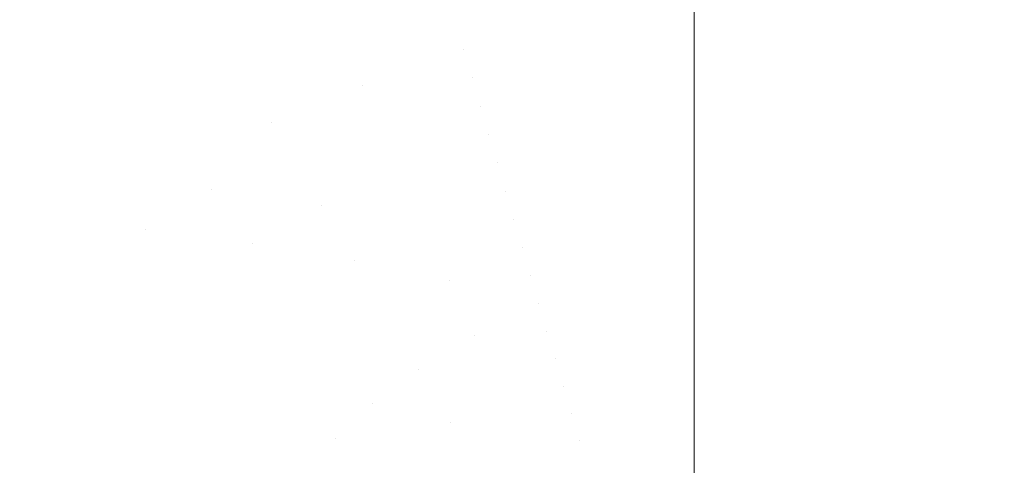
# Model space of a CAD drawing. Header units: centimetres. Extents: x -62 to 63, y 4 to 6.
# Tile 120 of 256: x -61.8994 to -61.8294, y 5.9262 to 5.9579. Entities that reach past the tile are written whole.
import ezdxf

# ---------------------------------------------------------------- set-up
doc = ezdxf.new("R2010")
doc.units = ezdxf.units.CM
doc.header["$LTSCALE"] = 2.54
doc.layers.add('Lucido design-1', color=7, linetype='Continuous')

# ---------------------------------------------------------------- blocks, each defined once
blk = doc.blocks.new('Gruppo-4-1')
at = {"color": 7, "linetype": 'Continuous', "lineweight": 9}
for points, invisible_edges in [([(-61.894481, 5.957352, -2276.24217), (-61.886173, 5.958366, -2276.24217), (-61.887327, 5.960298, -2276.243704), (-61.89591, 5.95925, -2276.243704)], 15), ([(-61.89591, 5.95925, -2277.000635), (-61.887327, 5.960298, -2277.000635), (-61.886173, 5.958366, -2277.00217), (-61.894481, 5.957352, -2277.00217)], 15), ([(-61.851453, 5.95757, -2276.240255), (-61.851453, 5.960201, -2276.242184), (-61.869016, 5.959745, -2276.24217), (-61.868429, 5.957755, -2276.240704)], 14), ([(-61.851453, 5.960201, -2276.242184), (-61.851453, 5.95757, -2276.240255), (62.978378, 5.95757, -2276.240255), (62.978378, 5.960201, -2276.242184)], 10), ([(-61.876793, 5.957196, -2276.240704), (-61.868429, 5.957755, -2276.240704), (-61.869016, 5.959745, -2276.24217), (-61.87767, 5.959167, -2276.24217)], 15), ([(-61.87767, 5.959167, -2277.00217), (-61.869016, 5.959745, -2277.00217), (-61.868429, 5.957755, -2277.003636), (-61.876793, 5.957196, -2277.003636)], 15), ([(-61.851453, 5.959675, -2277.00257), (-61.868429, 5.957755, -2277.003636), (-61.869016, 5.959745, -2277.00217)], 11), ([(-61.867839, 5.955755, -2277.005034), (-61.868429, 5.957755, -2277.003636), (-61.851453, 5.959675, -2277.00257)], 11), ([(-61.851453, 5.959675, -2277.00257), (-61.851453, 5.956209, -2277.005021), (-61.867839, 5.955755, -2277.005034)], 10), ([(-61.851453, 5.959675, -2277.00257), (-20.241509, 5.959675, -2277.00257), (-20.241509, 5.956209, -2277.005021), (-61.851453, 5.956209, -2277.005021)], 5), ([(-61.89591, 5.95925, -2276.243704), (-61.904248, 5.957994, -2276.243704), (-61.902551, 5.956137, -2276.24217), (-61.894481, 5.957352, -2276.24217)], 15), ([(-61.894481, 5.957352, -2277.00217), (-61.902551, 5.956137, -2277.00217), (-61.904248, 5.957994, -2277.000635), (-61.89591, 5.95925, -2277.000635)], 15), ([(-61.87767, 5.959167, -2276.24217), (-61.886173, 5.958366, -2276.24217), (-61.885012, 5.956422, -2276.240704), (-61.876793, 5.957196, -2276.240704)], 15), ([(-61.876793, 5.957196, -2277.003636), (-61.885012, 5.956422, -2277.003636), (-61.886173, 5.958366, -2277.00217), (-61.87767, 5.959167, -2277.00217)], 15), ([(-61.893042, 5.955442, -2276.240704), (-61.885012, 5.956422, -2276.240704), (-61.886173, 5.958366, -2276.24217), (-61.894481, 5.957352, -2276.24217)], 15), ([(-61.894481, 5.957352, -2277.00217), (-61.886173, 5.958366, -2277.00217), (-61.885012, 5.956422, -2277.003636), (-61.893042, 5.955442, -2277.003636)], 15), ([(-61.894481, 5.957352, -2276.24217), (-61.902551, 5.956137, -2276.24217), (-61.900842, 5.954267, -2276.240704), (-61.893042, 5.955442, -2276.240704)], 15), ([(-61.893042, 5.955442, -2277.003636), (-61.900842, 5.954267, -2277.003636), (-61.902551, 5.956137, -2277.00217), (-61.894481, 5.957352, -2277.00217)], 15), ([(-61.875912, 5.955215, -2276.239306), (-61.867839, 5.955755, -2276.239306), (-61.868429, 5.957755, -2276.240704), (-61.876793, 5.957196, -2276.240704)], 15), ([(-61.876793, 5.957196, -2277.003636), (-61.868429, 5.957755, -2277.003636), (-61.867839, 5.955755, -2277.005034), (-61.875912, 5.955215, -2277.005034)], 15), ([(-61.868429, 5.957755, -2276.240704), (-61.867839, 5.955755, -2276.239306), (-61.851453, 5.95757, -2276.240255)], 11), ([(-61.851453, 5.95757, -2276.240255), (-61.867839, 5.955755, -2276.239306), (-61.867247, 5.953748, -2276.237975)], 11), ([(-61.867247, 5.953748, -2276.237975), (-61.851453, 5.953942, -2276.237831), (-61.851453, 5.95757, -2276.240255)], 9), ([(62.978378, 5.95757, -2276.240255), (-61.851453, 5.95757, -2276.240255), (-61.851453, 5.953942, -2276.237831), (62.978378, 5.953942, -2276.237831)], 5), ([(-61.876793, 5.957196, -2276.240704), (-61.885012, 5.956422, -2276.240704), (-61.883846, 5.954468, -2276.239306), (-61.875912, 5.955215, -2276.239306)], 15), ([(-61.875912, 5.955215, -2277.005034), (-61.883846, 5.954468, -2277.005034), (-61.885012, 5.956422, -2277.003636), (-61.876793, 5.957196, -2277.003636)], 15), ([(-61.891597, 5.953522, -2276.239306), (-61.883846, 5.954468, -2276.239306), (-61.885012, 5.956422, -2276.240704), (-61.893042, 5.955442, -2276.240704)], 15), ([(-61.893042, 5.955442, -2277.003636), (-61.885012, 5.956422, -2277.003636), (-61.883846, 5.954468, -2277.005034), (-61.891597, 5.953522, -2277.005034)], 15), ([(-61.851453, 5.956209, -2277.005021), (-61.851453, 5.95619, -2277.005033), (-61.867839, 5.955755, -2277.005034)], 10), ([(-61.867247, 5.953748, -2277.006365), (-61.867839, 5.955755, -2277.005034), (-61.851453, 5.95619, -2277.005033)], 11), ([(-61.851453, 5.95619, -2277.005033), (-61.851453, 5.952643, -2277.007323), (-61.867247, 5.953748, -2277.006365)], 10), ([(-20.241509, 5.956209, -2277.005021), (-20.241509, 5.952643, -2277.007323), (-61.851453, 5.952643, -2277.007323), (-61.851453, 5.95619, -2277.005033)], 10), ([(-61.851453, 5.95619, -2277.005033), (-61.851453, 5.956209, -2277.005021), (-20.241509, 5.956209, -2277.005021)], 10), ([(-61.893042, 5.955442, -2276.240704), (-61.900842, 5.954267, -2276.240704), (-61.899126, 5.952388, -2276.239306), (-61.891597, 5.953522, -2276.239306)], 15), ([(-61.891597, 5.953522, -2277.005034), (-61.899126, 5.952388, -2277.005034), (-61.900842, 5.954267, -2277.003636), (-61.893042, 5.955442, -2277.003636)], 15), ([(-61.875912, 5.955215, -2276.239306), (-61.883846, 5.954468, -2276.239306), (-61.882676, 5.952508, -2276.237975), (-61.875029, 5.953228, -2276.237975)], 15), ([(-61.875029, 5.953228, -2277.006365), (-61.882676, 5.952508, -2277.006365), (-61.883846, 5.954468, -2277.005034), (-61.875912, 5.955215, -2277.005034)], 15), ([(-61.875029, 5.953228, -2276.237975), (-61.867247, 5.953748, -2276.237975), (-61.867839, 5.955755, -2276.239306), (-61.875912, 5.955215, -2276.239306)], 15), ([(-61.875912, 5.955215, -2277.005034), (-61.867839, 5.955755, -2277.005034), (-61.867247, 5.953748, -2277.006365), (-61.875029, 5.953228, -2277.006365)], 15), ([(-61.890146, 5.951596, -2276.237975), (-61.882676, 5.952508, -2276.237975), (-61.883846, 5.954468, -2276.239306), (-61.891597, 5.953522, -2276.239306)], 15), ([(-61.891597, 5.953522, -2277.005034), (-61.883846, 5.954468, -2277.005034), (-61.882676, 5.952508, -2277.006365), (-61.890146, 5.951596, -2277.006365)], 15), ([(-61.906398, 5.951078, -2276.239306), (-61.899126, 5.952388, -2276.239306), (-61.900842, 5.954267, -2276.240704), (-61.908376, 5.952909, -2276.240704)], 15), ([(-61.908376, 5.952909, -2277.003636), (-61.900842, 5.954267, -2277.003636), (-61.899126, 5.952388, -2277.005034), (-61.906398, 5.951078, -2277.005034)], 15), ([(-61.866653, 5.951737, -2276.23671), (-61.867247, 5.953748, -2276.237975), (-61.875029, 5.953228, -2276.237975)], 11), ([(-61.875029, 5.953228, -2277.006365), (-61.867247, 5.953748, -2277.006365), (-61.866653, 5.951737, -2277.00763)], 11), ([(-61.867247, 5.953748, -2276.237975), (-61.866653, 5.951737, -2276.23671), (-61.851453, 5.953942, -2276.237831)], 11), ([(-61.866653, 5.951737, -2277.00763), (-61.867247, 5.953748, -2277.006365), (-61.851453, 5.952643, -2277.007323)], 11), ([(-61.851453, 5.953942, -2276.237831), (-61.866653, 5.951737, -2276.23671), (-61.866059, 5.949723, -2276.235509)], 11), ([(-61.866059, 5.949723, -2276.235509), (-61.851453, 5.950212, -2276.235567), (-61.851453, 5.953942, -2276.237831)], 9), ([(62.978378, 5.953942, -2276.237831), (-61.851453, 5.953942, -2276.237831), (-61.851453, 5.950212, -2276.235567), (62.978378, 5.950212, -2276.235567)], 5), ([(-61.891597, 5.953522, -2276.239306), (-61.899126, 5.952388, -2276.239306), (-61.897403, 5.950503, -2276.237975), (-61.890146, 5.951596, -2276.237975)], 15), ([(-61.890146, 5.951596, -2277.006365), (-61.897403, 5.950503, -2277.006365), (-61.899126, 5.952388, -2277.005034), (-61.891597, 5.953522, -2277.005034)], 15), ([(-61.875029, 5.953228, -2276.237975), (-61.882676, 5.952508, -2276.237975), (-61.881503, 5.950543, -2276.23671)], 11), ([(-61.881503, 5.950543, -2277.00763), (-61.882676, 5.952508, -2277.006365), (-61.875029, 5.953228, -2277.006365)], 11), ([(-61.875029, 5.953228, -2276.237975), (-61.881503, 5.950543, -2276.23671), (-61.866653, 5.951737, -2276.23671)], 11), ([(-61.866653, 5.951737, -2277.00763), (-61.881503, 5.950543, -2277.00763), (-61.875029, 5.953228, -2277.006365)], 11), ([(-61.904412, 5.94924, -2276.237975), (-61.897403, 5.950503, -2276.237975), (-61.899126, 5.952388, -2276.239306), (-61.906398, 5.951078, -2276.239306)], 15), ([(-61.906398, 5.951078, -2277.005034), (-61.899126, 5.952388, -2277.005034), (-61.897403, 5.950503, -2277.006365), (-61.904412, 5.94924, -2277.006365)], 15), ([(-61.888693, 5.949666, -2276.23671), (-61.881503, 5.950543, -2276.23671), (-61.882676, 5.952508, -2276.237975), (-61.890146, 5.951596, -2276.237975)], 15), ([(-61.890146, 5.951596, -2277.006365), (-61.882676, 5.952508, -2277.006365), (-61.881503, 5.950543, -2277.00763), (-61.888693, 5.949666, -2277.00763)], 15), ([(-61.851453, 5.952643, -2277.007323), (-61.851453, 5.952135, -2277.007621), (-61.866653, 5.951737, -2277.00763)], 10), ([(-20.241509, 5.952643, -2277.007323), (-20.241509, 5.948981, -2277.009471), (-61.851453, 5.948981, -2277.009471), (-61.851453, 5.952135, -2277.007621)], 10), ([(-61.851453, 5.952135, -2277.007621), (-61.851453, 5.952643, -2277.007323), (-20.241509, 5.952643, -2277.007323)], 10), ([(-61.890146, 5.951596, -2276.237975), (-61.897403, 5.950503, -2276.237975), (-61.895677, 5.948614, -2276.23671), (-61.888693, 5.949666, -2276.23671)], 15), ([(-61.888693, 5.949666, -2277.00763), (-61.895677, 5.948614, -2277.00763), (-61.897403, 5.950503, -2277.006365), (-61.890146, 5.951596, -2277.006365)], 15), ([(-61.866059, 5.949723, -2276.235509), (-61.866653, 5.951737, -2276.23671), (-61.881503, 5.950543, -2276.23671), (-61.880328, 5.948576, -2276.235509)], 15), ([(-61.880328, 5.948576, -2277.008831), (-61.881503, 5.950543, -2277.00763), (-61.866653, 5.951737, -2277.00763), (-61.866059, 5.949723, -2277.008831)], 15), ([(-61.866059, 5.949723, -2277.008831), (-61.866653, 5.951737, -2277.00763), (-61.851453, 5.952135, -2277.007621), (-61.851453, 5.948981, -2277.009471)], 11), ([(-61.902422, 5.947398, -2276.23671), (-61.895677, 5.948614, -2276.23671), (-61.897403, 5.950503, -2276.237975), (-61.904412, 5.94924, -2276.237975)], 15), ([(-61.904412, 5.94924, -2277.006365), (-61.897403, 5.950503, -2277.006365), (-61.895677, 5.948614, -2277.00763), (-61.902422, 5.947398, -2277.00763)], 15), ([(-61.887237, 5.947733, -2276.235509), (-61.880328, 5.948576, -2276.235509), (-61.881503, 5.950543, -2276.23671), (-61.888693, 5.949666, -2276.23671)], 15), ([(-61.888693, 5.949666, -2277.00763), (-61.881503, 5.950543, -2277.00763), (-61.880328, 5.948576, -2277.008831), (-61.887237, 5.947733, -2277.008831)], 15), ([(-61.851453, 5.950212, -2276.235567), (-61.866059, 5.949723, -2276.235509), (-61.865465, 5.94771, -2276.234372)], 11), ([(-61.865465, 5.94771, -2276.234372), (-61.851453, 5.946387, -2276.233469), (-61.851453, 5.950212, -2276.235567)], 9), ([(62.978378, 5.950212, -2276.235567), (-61.851453, 5.950212, -2276.235567), (-61.851453, 5.946387, -2276.233469), (62.978378, 5.946387, -2276.233469)], 5), ([(-61.888693, 5.949666, -2276.23671), (-61.895677, 5.948614, -2276.23671), (-61.893949, 5.946722, -2276.235509), (-61.887237, 5.947733, -2276.235509)], 15), ([(-61.887237, 5.947733, -2277.008831), (-61.893949, 5.946722, -2277.008831), (-61.895677, 5.948614, -2277.00763), (-61.888693, 5.949666, -2277.00763)], 15), ([(-61.880328, 5.948576, -2276.235509), (-61.879154, 5.946609, -2276.234372), (-61.865465, 5.94771, -2276.234372), (-61.866059, 5.949723, -2276.235509)], 15), ([(-61.866059, 5.949723, -2277.008831), (-61.865465, 5.94771, -2277.009968), (-61.879154, 5.946609, -2277.009968), (-61.880328, 5.948576, -2277.008831)], 15), ([(-61.865465, 5.94771, -2277.009968), (-61.866059, 5.949723, -2277.008831), (-61.851453, 5.948981, -2277.009471)], 11), ([(-61.851453, 5.948981, -2277.009471), (-61.851453, 5.948074, -2277.009953), (-61.865465, 5.94771, -2277.009968)], 10), ([(-20.241509, 5.948981, -2277.009471), (-20.241509, 5.945232, -2277.011463), (-61.851453, 5.945232, -2277.011463), (-61.851453, 5.948074, -2277.009953)], 10), ([(-61.851453, 5.948074, -2277.009953), (-61.851453, 5.948981, -2277.009471), (-20.241509, 5.948981, -2277.009471)], 10), ([(-61.900431, 5.945554, -2276.235509), (-61.893949, 5.946722, -2276.235509), (-61.895677, 5.948614, -2276.23671), (-61.902422, 5.947398, -2276.23671)], 15), ([(-61.902422, 5.947398, -2277.00763), (-61.895677, 5.948614, -2277.00763), (-61.893949, 5.946722, -2277.008831), (-61.900431, 5.945554, -2277.008831)], 15), ([(-61.885782, 5.9458, -2276.234372), (-61.879154, 5.946609, -2276.234372), (-61.880328, 5.948576, -2276.235509), (-61.887237, 5.947733, -2276.235509)], 15), ([(-61.887237, 5.947733, -2277.008831), (-61.880328, 5.948576, -2277.008831), (-61.879154, 5.946609, -2277.009968), (-61.885782, 5.9458, -2277.009968)], 15), ([(-61.887237, 5.947733, -2276.235509), (-61.893949, 5.946722, -2276.235509), (-61.89222, 5.94483, -2276.234372), (-61.885782, 5.9458, -2276.234372)], 15), ([(-61.885782, 5.9458, -2277.009968), (-61.89222, 5.94483, -2277.009968), (-61.893949, 5.946722, -2277.008831), (-61.887237, 5.947733, -2277.008831)], 15), ([(-61.864872, 5.945698, -2276.233297), (-61.865465, 5.94771, -2276.234372), (-61.879154, 5.946609, -2276.234372), (-61.877981, 5.944644, -2276.233297)], 15), ([(-61.877981, 5.944644, -2277.011043), (-61.879154, 5.946609, -2277.009968), (-61.865465, 5.94771, -2277.009968), (-61.864872, 5.945698, -2277.011043)], 15), ([(-61.864872, 5.945698, -2277.011043), (-61.865465, 5.94771, -2277.009968), (-61.851453, 5.948074, -2277.009953), (-61.851453, 5.945232, -2277.011463)], 11), ([(-61.851453, 5.946387, -2276.233469), (-61.865465, 5.94771, -2276.234372), (-61.864872, 5.945698, -2276.233297)], 11), ([(-61.898439, 5.94371, -2276.234372), (-61.89222, 5.94483, -2276.234372), (-61.893949, 5.946722, -2276.235509), (-61.900431, 5.945554, -2276.235509)], 15), ([(-61.900431, 5.945554, -2277.008831), (-61.893949, 5.946722, -2277.008831), (-61.89222, 5.94483, -2277.009968), (-61.898439, 5.94371, -2277.009968)], 15), ([(-61.877981, 5.944644, -2276.233297), (-61.879154, 5.946609, -2276.234372), (-61.885782, 5.9458, -2276.234372)], 11), ([(-61.885782, 5.9458, -2277.009968), (-61.879154, 5.946609, -2277.009968), (-61.877981, 5.944644, -2277.011043)], 11), ([(-61.851453, 5.946387, -2276.233469), (-61.864872, 5.945698, -2276.233297), (-61.86428, 5.943691, -2276.232282)], 11), ([(-61.86428, 5.943691, -2276.232282), (-61.851453, 5.942474, -2276.231539), (-61.851453, 5.946387, -2276.233469)], 9), ([(62.978378, 5.946387, -2276.233469), (-61.851453, 5.946387, -2276.233469), (-61.851453, 5.942474, -2276.231539), (62.978378, 5.942474, -2276.231539)], 5), ([(-61.900431, 5.945554, -2276.235509), (-61.906656, 5.944241, -2276.235509), (-61.904411, 5.94245, -2276.234372), (-61.898439, 5.94371, -2276.234372)], 15), ([(-61.898439, 5.94371, -2277.009968), (-61.904411, 5.94245, -2277.009968), (-61.906656, 5.944241, -2277.008831), (-61.900431, 5.945554, -2277.008831)], 15), ([(-61.885782, 5.9458, -2276.234372), (-61.89222, 5.94483, -2276.234372), (-61.890494, 5.942941, -2276.233297)], 11), ([(-61.890494, 5.942941, -2277.011043), (-61.89222, 5.94483, -2277.009968), (-61.885782, 5.9458, -2277.009968)], 11), ([(-61.885782, 5.9458, -2276.234372), (-61.890494, 5.942941, -2276.233297), (-61.877981, 5.944644, -2276.233297)], 11), ([(-61.877981, 5.944644, -2277.011043), (-61.890494, 5.942941, -2277.011043), (-61.885782, 5.9458, -2277.009968)], 11), ([(-61.877981, 5.944644, -2276.233297), (-61.87681, 5.942684, -2276.232282), (-61.86428, 5.943691, -2276.232282), (-61.864872, 5.945698, -2276.233297)], 15), ([(-61.864872, 5.945698, -2277.011043), (-61.86428, 5.943691, -2277.012058), (-61.87681, 5.942684, -2277.012058), (-61.877981, 5.944644, -2277.011043)], 15), ([(-61.86428, 5.943691, -2277.012058), (-61.864872, 5.945698, -2277.011043), (-61.851453, 5.945232, -2277.011463)], 11), ([(-61.896449, 5.941868, -2276.233297), (-61.890494, 5.942941, -2276.233297), (-61.89222, 5.94483, -2276.234372), (-61.898439, 5.94371, -2276.234372)], 15), ([(-61.898439, 5.94371, -2277.009968), (-61.89222, 5.94483, -2277.009968), (-61.890494, 5.942941, -2277.011043), (-61.896449, 5.941868, -2277.011043)], 15), ([(-61.882878, 5.941944, -2276.232282), (-61.877981, 5.944644, -2276.233297), (-61.890494, 5.942941, -2276.233297)], 11), ([(-61.890494, 5.942941, -2277.011043), (-61.877981, 5.944644, -2277.011043), (-61.882878, 5.941944, -2277.012058)], 11), ([(-61.882878, 5.941944, -2276.232282), (-61.87681, 5.942684, -2276.232282), (-61.877981, 5.944644, -2276.233297)], 11), ([(-61.877981, 5.944644, -2277.011043), (-61.87681, 5.942684, -2277.012058), (-61.882878, 5.941944, -2277.012058)], 11), ([(-61.851453, 5.945232, -2277.011463), (-61.851453, 5.944024, -2277.01204), (-61.86428, 5.943691, -2277.012058)], 10), ([(-20.241509, 5.945232, -2277.011463), (-20.241509, 5.941402, -2277.013293), (-61.851453, 5.941402, -2277.013293), (-61.851453, 5.944024, -2277.01204)], 10), ([(-61.851453, 5.944024, -2277.01204), (-61.851453, 5.945232, -2277.011463), (-20.241509, 5.945232, -2277.011463)], 10), ([(-61.863689, 5.94169, -2277.013013), (-61.86428, 5.943691, -2277.012058), (-61.851453, 5.944024, -2277.01204), (-61.851453, 5.941402, -2277.013293)], 11), ([(-61.898439, 5.94371, -2276.234372), (-61.904411, 5.94245, -2276.234372), (-61.902168, 5.940662, -2276.233297), (-61.896449, 5.941868, -2276.233297)], 15), ([(-61.896449, 5.941868, -2277.011043), (-61.902168, 5.940662, -2277.011043), (-61.904411, 5.94245, -2277.009968), (-61.898439, 5.94371, -2277.009968)], 15), ([(-61.863689, 5.94169, -2276.231327), (-61.86428, 5.943691, -2276.232282), (-61.87681, 5.942684, -2276.232282), (-61.875643, 5.940729, -2276.231327)], 15), ([(-61.875643, 5.940729, -2277.013013), (-61.87681, 5.942684, -2277.012058), (-61.86428, 5.943691, -2277.012058), (-61.863689, 5.94169, -2277.013013)], 15), ([(-61.851453, 5.942474, -2276.231539), (-61.86428, 5.943691, -2276.232282), (-61.863689, 5.94169, -2276.231327)], 11), ([(-61.894464, 5.94003, -2276.232282), (-61.888771, 5.941056, -2276.232282), (-61.890494, 5.942941, -2276.233297), (-61.896449, 5.941868, -2276.233297)], 15), ([(-61.896449, 5.941868, -2277.011043), (-61.890494, 5.942941, -2277.011043), (-61.888771, 5.941056, -2277.012058), (-61.894464, 5.94003, -2277.012058)], 15), ([(-61.890494, 5.942941, -2276.233297), (-61.888771, 5.941056, -2276.232282), (-61.882878, 5.941944, -2276.232282)], 11), ([(-61.882878, 5.941944, -2277.012058), (-61.888771, 5.941056, -2277.012058), (-61.890494, 5.942941, -2277.011043)], 11), ([(-61.875643, 5.940729, -2276.231327), (-61.87681, 5.942684, -2276.232282), (-61.882878, 5.941944, -2276.232282), (-61.881432, 5.940023, -2276.231327)], 15), ([(-61.881432, 5.940023, -2277.013013), (-61.882878, 5.941944, -2277.012058), (-61.87681, 5.942684, -2277.012058), (-61.875643, 5.940729, -2277.013013)], 15), ([(-61.896449, 5.941868, -2276.233297), (-61.902168, 5.940662, -2276.233297), (-61.89993, 5.938877, -2276.232282), (-61.894464, 5.94003, -2276.232282)], 15), ([(-61.894464, 5.94003, -2277.012058), (-61.89993, 5.938877, -2277.012058), (-61.902168, 5.940662, -2277.011043), (-61.896449, 5.941868, -2277.011043)], 15), ([(-61.881432, 5.940023, -2276.231327), (-61.882878, 5.941944, -2276.232282), (-61.888771, 5.941056, -2276.232282), (-61.887054, 5.939176, -2276.231327)], 15), ([(-61.887054, 5.939176, -2277.013013), (-61.888771, 5.941056, -2277.012058), (-61.882878, 5.941944, -2277.012058), (-61.881432, 5.940023, -2277.013013)], 15), ([(-61.863689, 5.94169, -2276.231327), (-61.863102, 5.939698, -2276.230429), (-61.851453, 5.93848, -2276.229782), (-61.851453, 5.942474, -2276.231539)], 11), ([(62.978378, 5.942474, -2276.231539), (-61.851453, 5.942474, -2276.231539), (-61.851453, 5.93848, -2276.229782), (62.978378, 5.93848, -2276.229782)], 5), ([(-61.868841, 5.939314, -2276.230429), (-61.863689, 5.94169, -2276.231327), (-61.875643, 5.940729, -2276.231327)], 11), ([(-61.875643, 5.940729, -2277.013013), (-61.863689, 5.94169, -2277.013013), (-61.868841, 5.939314, -2277.013911)], 11), ([(-61.868841, 5.939314, -2276.230429), (-61.863102, 5.939698, -2276.230429), (-61.863689, 5.94169, -2276.231327)], 11), ([(-61.863689, 5.94169, -2277.013013), (-61.863102, 5.939698, -2277.013911), (-61.868841, 5.939314, -2277.013911)], 11), ([(-61.863102, 5.939698, -2277.013911), (-61.863689, 5.94169, -2277.013013), (-61.851453, 5.941402, -2277.013293)], 11), ([(-61.851453, 5.941402, -2277.013293), (-61.851453, 5.939999, -2277.013892), (-61.863102, 5.939698, -2277.013911)], 10), ([(-20.241509, 5.941402, -2277.013293), (-20.241509, 5.937498, -2277.014959), (-61.851453, 5.937498, -2277.014959), (-61.851453, 5.939999, -2277.013892)], 10), ([(-61.851453, 5.939999, -2277.013892), (-61.851453, 5.941402, -2277.013293), (-20.241509, 5.941402, -2277.013293)], 10), ([(-61.887054, 5.939176, -2276.231327), (-61.888771, 5.941056, -2276.232282), (-61.894464, 5.94003, -2276.232282), (-61.892484, 5.938198, -2276.231327)], 15), ([(-61.892484, 5.938198, -2277.013013), (-61.894464, 5.94003, -2277.012058), (-61.888771, 5.941056, -2277.012058), (-61.887054, 5.939176, -2277.013013)], 15), ([(-61.881432, 5.940023, -2276.231327), (-61.879991, 5.93811, -2276.230429), (-61.874481, 5.938783, -2276.230429), (-61.875643, 5.940729, -2276.231327)], 15), ([(-61.875643, 5.940729, -2277.013013), (-61.874481, 5.938783, -2277.013911), (-61.879991, 5.93811, -2277.013911), (-61.881432, 5.940023, -2277.013013)], 15), ([(-61.875643, 5.940729, -2276.231327), (-61.874481, 5.938783, -2276.230429), (-61.868841, 5.939314, -2276.230429)], 11), ([(-61.868841, 5.939314, -2277.013911), (-61.874481, 5.938783, -2277.013911), (-61.875643, 5.940729, -2277.013013)], 11), ([(-61.892484, 5.938198, -2276.231327), (-61.894464, 5.94003, -2276.232282), (-61.89993, 5.938877, -2276.232282), (-61.8977, 5.937098, -2276.231327)], 15), ([(-61.8977, 5.937098, -2277.013013), (-61.89993, 5.938877, -2277.012058), (-61.894464, 5.94003, -2277.012058), (-61.892484, 5.938198, -2277.013013)], 15), ([(-61.887054, 5.939176, -2276.231327), (-61.885344, 5.937304, -2276.230429), (-61.879991, 5.93811, -2276.230429), (-61.881432, 5.940023, -2276.231327)], 15), ([(-61.881432, 5.940023, -2277.013013), (-61.879991, 5.93811, -2277.013911), (-61.885344, 5.937304, -2277.013911), (-61.887054, 5.939176, -2277.013013)], 15), ([(-61.862516, 5.937714, -2276.229588), (-61.863102, 5.939698, -2276.230429), (-61.868841, 5.939314, -2276.230429), (-61.867968, 5.93735, -2276.229588)], 15), ([(-61.867968, 5.93735, -2277.014752), (-61.868841, 5.939314, -2277.013911), (-61.863102, 5.939698, -2277.013911), (-61.862516, 5.937714, -2277.014752)], 15), ([(-61.862516, 5.937714, -2277.014752), (-61.863102, 5.939698, -2277.013911), (-61.851453, 5.939999, -2277.013892), (-61.851453, 5.937498, -2277.014959)], 11), ([(-61.851453, 5.93848, -2276.229782), (-61.863102, 5.939698, -2276.230429), (-61.862516, 5.937714, -2276.229588)], 11), ([(-61.892484, 5.938198, -2276.231327), (-61.890513, 5.936373, -2276.230429), (-61.885344, 5.937304, -2276.230429), (-61.887054, 5.939176, -2276.231327)], 15), ([(-61.887054, 5.939176, -2277.013013), (-61.885344, 5.937304, -2277.013911), (-61.890513, 5.936373, -2277.013911), (-61.892484, 5.938198, -2277.013013)], 15), ([(-61.867968, 5.93735, -2276.229588), (-61.868841, 5.939314, -2276.230429), (-61.874481, 5.938783, -2276.230429), (-61.873325, 5.936846, -2276.229588)], 15), ([(-61.873325, 5.936846, -2277.014752), (-61.874481, 5.938783, -2277.013911), (-61.868841, 5.939314, -2277.013911), (-61.867968, 5.93735, -2277.014752)], 15), ([(-61.8977, 5.937098, -2276.231327), (-61.89993, 5.938877, -2276.232282), (-61.905151, 5.937608, -2276.232282), (-61.90268, 5.935887, -2276.231327)], 15), ([(-61.90268, 5.935887, -2277.013013), (-61.905151, 5.937608, -2277.012058), (-61.89993, 5.938877, -2277.012058), (-61.8977, 5.937098, -2277.013013)], 15), ([(-61.873325, 5.936846, -2276.229588), (-61.874481, 5.938783, -2276.230429), (-61.879991, 5.93811, -2276.230429), (-61.878558, 5.936207, -2276.229588)], 15), ([(-61.878558, 5.936207, -2277.014752), (-61.879991, 5.93811, -2277.013911), (-61.874481, 5.938783, -2277.013911), (-61.873325, 5.936846, -2277.014752)], 15), ([(-61.862516, 5.937714, -2276.229588), (-61.861935, 5.935742, -2276.228801), (-61.851453, 5.934414, -2276.228201), (-61.851453, 5.93848, -2276.229782)], 11), ([(62.978378, 5.93848, -2276.229782), (-61.851453, 5.93848, -2276.229782), (-61.851453, 5.934414, -2276.228201), (62.978378, 5.934414, -2276.228201)], 5), ([(-61.8977, 5.937098, -2276.231327), (-61.895478, 5.935325, -2276.230429), (-61.890513, 5.936373, -2276.230429), (-61.892484, 5.938198, -2276.231327)], 15), ([(-61.892484, 5.938198, -2277.013013), (-61.890513, 5.936373, -2277.013911), (-61.895478, 5.935325, -2277.013911), (-61.8977, 5.937098, -2277.013013)], 15), ([(-61.878558, 5.936207, -2276.229588), (-61.879991, 5.93811, -2276.230429), (-61.885344, 5.937304, -2276.230429), (-61.883641, 5.935441, -2276.229588)], 15), ([(-61.883641, 5.935441, -2277.014752), (-61.885344, 5.937304, -2277.013911), (-61.879991, 5.93811, -2277.013911), (-61.878558, 5.936207, -2277.014752)], 15), ([(-61.867968, 5.93735, -2276.229588), (-61.867099, 5.935397, -2276.228801), (-61.861935, 5.935742, -2276.228801), (-61.862516, 5.937714, -2276.229588)], 15), ([(-61.862516, 5.937714, -2277.014752), (-61.861935, 5.935742, -2277.015539), (-61.867099, 5.935397, -2277.015539), (-61.867968, 5.93735, -2277.014752)], 15), ([(-61.861935, 5.935742, -2277.015539), (-61.862516, 5.937714, -2277.014752), (-61.851453, 5.937498, -2277.014959)], 11), ([(-61.90268, 5.935887, -2276.231327), (-61.900219, 5.934173, -2276.230429), (-61.895478, 5.935325, -2276.230429), (-61.8977, 5.937098, -2276.231327)], 15), ([(-61.8977, 5.937098, -2277.013013), (-61.895478, 5.935325, -2277.013911), (-61.900219, 5.934173, -2277.013911), (-61.90268, 5.935887, -2277.013013)], 15), ([(-61.883641, 5.935441, -2276.229588), (-61.885344, 5.937304, -2276.230429), (-61.890513, 5.936373, -2276.230429), (-61.888551, 5.934556, -2276.229588)], 15), ([(-61.888551, 5.934556, -2277.014752), (-61.890513, 5.936373, -2277.013911), (-61.885344, 5.937304, -2277.013911), (-61.883641, 5.935441, -2277.014752)], 15), ([(-61.873325, 5.936846, -2276.229588), (-61.872175, 5.934919, -2276.228801), (-61.867099, 5.935397, -2276.228801), (-61.867968, 5.93735, -2276.229588)], 15), ([(-61.867968, 5.93735, -2277.014752), (-61.867099, 5.935397, -2277.015539), (-61.872175, 5.934919, -2277.015539), (-61.873325, 5.936846, -2277.014752)], 15), ([(-61.851453, 5.937498, -2277.014959), (-61.851453, 5.936014, -2277.015519), (-61.861935, 5.935742, -2277.015539)], 10), ([(-20.241509, 5.937498, -2277.014959), (-20.241509, 5.933526, -2277.016458), (-61.851453, 5.933526, -2277.016458), (-61.851453, 5.936014, -2277.015519)], 10), ([(-61.851453, 5.936014, -2277.015519), (-61.851453, 5.937498, -2277.014959), (-20.241509, 5.937498, -2277.014959)], 10), ([(-61.888551, 5.934556, -2276.229588), (-61.890513, 5.936373, -2276.230429), (-61.895478, 5.935325, -2276.230429), (-61.893266, 5.933562, -2276.229588)], 15), ([(-61.893266, 5.933562, -2277.014752), (-61.895478, 5.935325, -2277.013911), (-61.890513, 5.936373, -2277.013911), (-61.888551, 5.934556, -2277.014752)], 15), ([(-61.883641, 5.935441, -2276.229588), (-61.881949, 5.933589, -2276.228801), (-61.877133, 5.934314, -2276.228801), (-61.878558, 5.936207, -2276.229588)], 15), ([(-61.878558, 5.936207, -2277.014752), (-61.877133, 5.934314, -2277.015539), (-61.881949, 5.933589, -2277.015539), (-61.883641, 5.935441, -2277.014752)], 15), ([(-61.878558, 5.936207, -2276.229588), (-61.877133, 5.934314, -2276.228801), (-61.872175, 5.934919, -2276.228801), (-61.873325, 5.936846, -2276.229588)], 15), ([(-61.873325, 5.936846, -2277.014752), (-61.872175, 5.934919, -2277.015539), (-61.877133, 5.934314, -2277.015539), (-61.878558, 5.936207, -2277.014752)], 15), ([(-61.861357, 5.933783, -2276.228068), (-61.861935, 5.935742, -2276.228801), (-61.867099, 5.935397, -2276.228801)], 11), ([(-61.867099, 5.935397, -2277.015539), (-61.861935, 5.935742, -2277.015539), (-61.861357, 5.933783, -2277.016272)], 11), ([(-61.861357, 5.933783, -2277.016272), (-61.861935, 5.935742, -2277.015539), (-61.851453, 5.936014, -2277.015519), (-61.851453, 5.933526, -2277.016458)], 11), ([(-61.851453, 5.934414, -2276.228201), (-61.861935, 5.935742, -2276.228801), (-61.861357, 5.933783, -2276.228068)], 11), ([(-61.893266, 5.933562, -2276.229588), (-61.895478, 5.935325, -2276.230429), (-61.900219, 5.934173, -2276.230429), (-61.897769, 5.932467, -2276.229588)], 15), ([(-61.897769, 5.932467, -2277.014752), (-61.900219, 5.934173, -2277.013911), (-61.895478, 5.935325, -2277.013911), (-61.893266, 5.933562, -2277.014752)], 15), ([(-61.888551, 5.934556, -2276.229588), (-61.8866, 5.93275, -2276.228801), (-61.881949, 5.933589, -2276.228801), (-61.883641, 5.935441, -2276.229588)], 15), ([(-61.883641, 5.935441, -2277.014752), (-61.881949, 5.933589, -2277.015539), (-61.8866, 5.93275, -2277.015539), (-61.888551, 5.934556, -2277.014752)], 15), ([(-61.871032, 5.933005, -2276.228068), (-61.872175, 5.934919, -2276.228801), (-61.877133, 5.934314, -2276.228801), (-61.875717, 5.932434, -2276.228068)], 15), ([(-61.875717, 5.932434, -2277.016272), (-61.877133, 5.934314, -2277.015539), (-61.872175, 5.934919, -2277.015539), (-61.871032, 5.933005, -2277.016272)], 15), ([(-61.867099, 5.935397, -2276.228801), (-61.872175, 5.934919, -2276.228801), (-61.871032, 5.933005, -2276.228068)], 11), ([(-61.871032, 5.933005, -2277.016272), (-61.872175, 5.934919, -2277.015539), (-61.867099, 5.935397, -2277.015539)], 11), ([(-61.867099, 5.935397, -2276.228801), (-61.871032, 5.933005, -2276.228068), (-61.861357, 5.933783, -2276.228068)], 11), ([(-61.861357, 5.933783, -2277.016272), (-61.871032, 5.933005, -2277.016272), (-61.867099, 5.935397, -2277.015539)], 11), ([(-61.897769, 5.932467, -2276.229588), (-61.900219, 5.934173, -2276.230429), (-61.904721, 5.932926, -2276.230429), (-61.902046, 5.931283, -2276.229588)], 15), ([(-61.902046, 5.931283, -2277.014752), (-61.904721, 5.932926, -2277.013911), (-61.900219, 5.934173, -2277.013911), (-61.897769, 5.932467, -2277.014752)], 15), ([(-61.893266, 5.933562, -2276.229588), (-61.891068, 5.931808, -2276.228801), (-61.8866, 5.93275, -2276.228801), (-61.888551, 5.934556, -2276.229588)], 15), ([(-61.888551, 5.934556, -2277.014752), (-61.8866, 5.93275, -2277.015539), (-61.891068, 5.931808, -2277.015539), (-61.893266, 5.933562, -2277.014752)], 15), ([(-61.875717, 5.932434, -2276.228068), (-61.877133, 5.934314, -2276.228801), (-61.881949, 5.933589, -2276.228801), (-61.880267, 5.931748, -2276.228068)], 15), ([(-61.880267, 5.931748, -2277.016272), (-61.881949, 5.933589, -2277.015539), (-61.877133, 5.934314, -2277.015539), (-61.875717, 5.932434, -2277.016272)], 15), ([(-61.851453, 5.934414, -2276.228201), (-61.861357, 5.933783, -2276.228068), (-61.860783, 5.931838, -2276.227386)], 11), ([(-61.860783, 5.931838, -2276.227386), (-61.851453, 5.930283, -2276.226798), (-61.851453, 5.934414, -2276.228201)], 9), ([(62.978378, 5.934414, -2276.228201), (-61.851453, 5.934414, -2276.228201), (-61.851453, 5.930283, -2276.226798), (62.978378, 5.930283, -2276.226798)], 5), ([(-61.897769, 5.932467, -2276.229588), (-61.895334, 5.930771, -2276.228801), (-61.891068, 5.931808, -2276.228801), (-61.893266, 5.933562, -2276.229588)], 15), ([(-61.893266, 5.933562, -2277.014752), (-61.891068, 5.931808, -2277.015539), (-61.895334, 5.930771, -2277.015539), (-61.897769, 5.932467, -2277.014752)], 15), ([(-61.880267, 5.931748, -2276.228068), (-61.881949, 5.933589, -2276.228801), (-61.8866, 5.93275, -2276.228801), (-61.884662, 5.930956, -2276.228068)], 15), ([(-61.884662, 5.930956, -2277.016272), (-61.8866, 5.93275, -2277.015539), (-61.881949, 5.933589, -2277.015539), (-61.880267, 5.931748, -2277.016272)], 15), ([(-61.871032, 5.933005, -2276.228068), (-61.869897, 5.931105, -2276.227386), (-61.860783, 5.931838, -2276.227386), (-61.861357, 5.933783, -2276.228068)], 15), ([(-61.861357, 5.933783, -2277.016272), (-61.860783, 5.931838, -2277.016954), (-61.869897, 5.931105, -2277.016954), (-61.871032, 5.933005, -2277.016272)], 15), ([(-61.860783, 5.931838, -2277.016954), (-61.861357, 5.933783, -2277.016272), (-61.851453, 5.933526, -2277.016458)], 11), ([(-61.851453, 5.933526, -2277.016458), (-61.851453, 5.932079, -2277.016935), (-61.860783, 5.931838, -2277.016954)], 10), ([(-20.241509, 5.933526, -2277.016458), (-20.241509, 5.929494, -2277.017787), (-61.851453, 5.929494, -2277.017787), (-61.851453, 5.932079, -2277.016935)], 10), ([(-61.851453, 5.932079, -2277.016935), (-61.851453, 5.933526, -2277.016458), (-20.241509, 5.933526, -2277.016458)], 10), ([(-61.884662, 5.930956, -2276.228068), (-61.8866, 5.93275, -2276.228801), (-61.891068, 5.931808, -2276.228801), (-61.888883, 5.930066, -2276.228068)], 15), ([(-61.888883, 5.930066, -2277.016272), (-61.891068, 5.931808, -2277.015539), (-61.8866, 5.93275, -2277.015539), (-61.884662, 5.930956, -2277.016272)], 15), ([(-61.875717, 5.932434, -2276.228068), (-61.874311, 5.930567, -2276.227386), (-61.869897, 5.931105, -2276.227386), (-61.871032, 5.933005, -2276.228068)], 15), ([(-61.871032, 5.933005, -2277.016272), (-61.869897, 5.931105, -2277.016954), (-61.874311, 5.930567, -2277.016954), (-61.875717, 5.932434, -2277.016272)], 15), ([(-61.902046, 5.931283, -2276.229588), (-61.899385, 5.929649, -2276.228801), (-61.895334, 5.930771, -2276.228801), (-61.897769, 5.932467, -2276.229588)], 15), ([(-61.897769, 5.932467, -2277.014752), (-61.895334, 5.930771, -2277.015539), (-61.899385, 5.929649, -2277.015539), (-61.902046, 5.931283, -2277.014752)], 15), ([(-61.880267, 5.931748, -2276.228068), (-61.878598, 5.929921, -2276.227386), (-61.874311, 5.930567, -2276.227386), (-61.875717, 5.932434, -2276.228068)], 15), ([(-61.875717, 5.932434, -2277.016272), (-61.874311, 5.930567, -2277.016954), (-61.878598, 5.929921, -2277.016954), (-61.880267, 5.931748, -2277.016272)], 15), ([(-61.860213, 5.929908, -2277.017586), (-61.860783, 5.931838, -2277.016954), (-61.851453, 5.932079, -2277.016935), (-61.851453, 5.929494, -2277.017787)], 11), ([(-61.888883, 5.930066, -2276.228068), (-61.891068, 5.931808, -2276.228801), (-61.895334, 5.930771, -2276.228801), (-61.892914, 5.929086, -2276.228068)], 15), ([(-61.892914, 5.929086, -2277.016272), (-61.895334, 5.930771, -2277.015539), (-61.891068, 5.931808, -2277.015539), (-61.888883, 5.930066, -2277.016272)], 15), ([(-61.884662, 5.930956, -2276.228068), (-61.882738, 5.929175, -2276.227386), (-61.878598, 5.929921, -2276.227386), (-61.880267, 5.931748, -2276.228068)], 15), ([(-61.880267, 5.931748, -2277.016272), (-61.878598, 5.929921, -2277.016954), (-61.882738, 5.929175, -2277.016954), (-61.884662, 5.930956, -2277.016272)], 15), ([(-61.860213, 5.929908, -2276.226754), (-61.860783, 5.931838, -2276.227386), (-61.869897, 5.931105, -2276.227386), (-61.868772, 5.92922, -2276.226754)], 15), ([(-61.868772, 5.92922, -2277.017586), (-61.869897, 5.931105, -2277.016954), (-61.860783, 5.931838, -2277.016954), (-61.860213, 5.929908, -2277.017586)], 15), ([(-61.851453, 5.930283, -2276.226798), (-61.860783, 5.931838, -2276.227386), (-61.860213, 5.929908, -2276.226754)], 11), ([(-61.906084, 5.93002, -2276.229588), (-61.903212, 5.928453, -2276.228801), (-61.899385, 5.929649, -2276.228801), (-61.902046, 5.931283, -2276.229588)], 15), ([(-61.902046, 5.931283, -2277.014752), (-61.899385, 5.929649, -2277.015539), (-61.903212, 5.928453, -2277.015539), (-61.906084, 5.93002, -2277.014752)], 15), ([(-61.892914, 5.929086, -2276.228068), (-61.895334, 5.930771, -2276.228801), (-61.899385, 5.929649, -2276.228801), (-61.896742, 5.928026, -2276.228068)], 15), ([(-61.896742, 5.928026, -2277.016272), (-61.899385, 5.929649, -2277.015539), (-61.895334, 5.930771, -2277.015539), (-61.892914, 5.929086, -2277.016272)], 15), ([(-61.888883, 5.930066, -2276.228068), (-61.886714, 5.928336, -2276.227386), (-61.882738, 5.929175, -2276.227386), (-61.884662, 5.930956, -2276.228068)], 15), ([(-61.884662, 5.930956, -2277.016272), (-61.882738, 5.929175, -2277.016954), (-61.886714, 5.928336, -2277.016954), (-61.888883, 5.930066, -2277.016272)], 15), ([(-61.868772, 5.92922, -2276.226754), (-61.869897, 5.931105, -2276.227386), (-61.874311, 5.930567, -2276.227386)], 11), ([(-61.874311, 5.930567, -2277.016954), (-61.869897, 5.931105, -2277.016954), (-61.868772, 5.92922, -2277.017586)], 11), ([(-61.892914, 5.929086, -2276.228068), (-61.890512, 5.927413, -2276.227386), (-61.886714, 5.928336, -2276.227386), (-61.888883, 5.930066, -2276.228068)], 15), ([(-61.888883, 5.930066, -2277.016272), (-61.886714, 5.928336, -2277.016954), (-61.890512, 5.927413, -2277.016954), (-61.892914, 5.929086, -2277.016272)], 15), ([(-61.876941, 5.928108, -2276.226754), (-61.878598, 5.929921, -2276.227386), (-61.882738, 5.929175, -2276.227386), (-61.880829, 5.927407, -2276.226754)], 15), ([(-61.880829, 5.927407, -2277.017586), (-61.882738, 5.929175, -2277.016954), (-61.878598, 5.929921, -2277.016954), (-61.876941, 5.928108, -2277.017586)], 15), ([(-61.874311, 5.930567, -2276.227386), (-61.878598, 5.929921, -2276.227386), (-61.876941, 5.928108, -2276.226754)], 11), ([(-61.876941, 5.928108, -2277.017586), (-61.878598, 5.929921, -2277.016954), (-61.874311, 5.930567, -2277.016954)], 11), ([(-61.874311, 5.930567, -2276.227386), (-61.876941, 5.928108, -2276.226754), (-61.868772, 5.92922, -2276.226754)], 11), ([(-61.868772, 5.92922, -2277.017586), (-61.876941, 5.928108, -2277.017586), (-61.874311, 5.930567, -2277.016954)], 11), ([(-61.868772, 5.92922, -2276.226754), (-61.867656, 5.92735, -2276.22617), (-61.859649, 5.927994, -2276.22617), (-61.860213, 5.929908, -2276.226754)], 15), ([(-61.860213, 5.929908, -2277.017586), (-61.859649, 5.927994, -2277.01817), (-61.867656, 5.92735, -2277.01817), (-61.868772, 5.92922, -2277.017586)], 15), ([(-61.851453, 5.930283, -2276.226798), (-61.860213, 5.929908, -2276.226754), (-61.859649, 5.927994, -2276.22617)], 11), ([(-61.859649, 5.927994, -2277.01817), (-61.860213, 5.929908, -2277.017586), (-61.851453, 5.929494, -2277.017787)], 11), ([(-61.859649, 5.927994, -2276.22617), (-61.851453, 5.928205, -2276.226193), (-61.851453, 5.930283, -2276.226798)], 9), ([(62.978378, 5.928205, -2276.226193), (62.978378, 5.930283, -2276.226798), (-61.851453, 5.930283, -2276.226798), (-61.851453, 5.928205, -2276.226193)], 10), ([(-61.896742, 5.928026, -2276.228068), (-61.899385, 5.929649, -2276.228801), (-61.903212, 5.928453, -2276.228801), (-61.900357, 5.926895, -2276.228068)], 15), ([(-61.900357, 5.926895, -2277.016272), (-61.903212, 5.928453, -2277.015539), (-61.899385, 5.929649, -2277.015539), (-61.896742, 5.928026, -2277.016272)], 15), ([(-61.876941, 5.928108, -2276.226754), (-61.875299, 5.92631, -2276.22617), (-61.867656, 5.92735, -2276.22617), (-61.868772, 5.92922, -2276.226754)], 15), ([(-61.868772, 5.92922, -2277.017586), (-61.867656, 5.92735, -2277.01817), (-61.875299, 5.92631, -2277.01817), (-61.876941, 5.928108, -2277.017586)], 15), ([(-61.851453, 5.929494, -2277.017787), (-61.851453, 5.928207, -2277.018151), (-61.859649, 5.927994, -2277.01817)], 10), ([(-61.851453, 5.928207, -2277.018151), (-61.851453, 5.929494, -2277.017787), (-20.241509, 5.929494, -2277.017787), (-20.241509, 5.928207, -2277.018151)], 10), ([(-61.896742, 5.928026, -2276.228068), (-61.894118, 5.926414, -2276.227386), (-61.890512, 5.927413, -2276.227386), (-61.892914, 5.929086, -2276.228068)], 15), ([(-61.892914, 5.929086, -2277.016272), (-61.890512, 5.927413, -2277.016954), (-61.894118, 5.926414, -2277.016954), (-61.896742, 5.928026, -2277.016272)], 15), ([(-61.880829, 5.927407, -2276.226754), (-61.882738, 5.929175, -2276.227386), (-61.886714, 5.928336, -2276.227386), (-61.884562, 5.92662, -2276.226754)], 15), ([(-61.884562, 5.92662, -2277.017586), (-61.886714, 5.928336, -2277.016954), (-61.882738, 5.929175, -2277.016954), (-61.880829, 5.927407, -2277.017586)], 15), ([(-61.900357, 5.926895, -2276.228068), (-61.897524, 5.925349, -2276.227386), (-61.894118, 5.926414, -2276.227386), (-61.896742, 5.928026, -2276.228068)], 15), ([(-61.896742, 5.928026, -2277.016272), (-61.894118, 5.926414, -2277.016954), (-61.897524, 5.925349, -2277.016954), (-61.900357, 5.926895, -2277.016272)], 15), ([(-61.884562, 5.92662, -2276.226754), (-61.886714, 5.928336, -2276.227386), (-61.890512, 5.927413, -2276.227386), (-61.888128, 5.925753, -2276.226754)], 15), ([(-61.888128, 5.925753, -2277.017586), (-61.890512, 5.927413, -2277.016954), (-61.886714, 5.928336, -2277.016954), (-61.884562, 5.92662, -2277.017586)], 15), ([(-61.880829, 5.927407, -2276.226754), (-61.878936, 5.925655, -2276.22617), (-61.875299, 5.92631, -2276.22617), (-61.876941, 5.928108, -2276.226754)], 15), ([(-61.876941, 5.928108, -2277.017586), (-61.875299, 5.92631, -2277.01817), (-61.878936, 5.925655, -2277.01817), (-61.880829, 5.927407, -2277.017586)], 15), ([(-61.85909, 5.926098, -2276.225633), (-61.859649, 5.927994, -2276.22617), (-61.867656, 5.92735, -2276.22617), (-61.86655, 5.925498, -2276.225633)], 15), ([(-61.86655, 5.925498, -2277.018707), (-61.867656, 5.92735, -2277.01817), (-61.859649, 5.927994, -2277.01817), (-61.85909, 5.926098, -2277.018707)], 15), ([(-61.85909, 5.926098, -2277.018707), (-61.859649, 5.927994, -2277.01817), (-61.851453, 5.928207, -2277.018151), (-61.851453, 5.92541, -2277.018943)], 11), ([(-61.851453, 5.926094, -2276.225577), (-61.851453, 5.928205, -2276.226193), (-61.859649, 5.927994, -2276.22617), (-61.85909, 5.926098, -2276.225633)], 14), ([(-20.241509, 5.928207, -2277.018151), (-20.241509, 5.92541, -2277.018943), (-61.851453, 5.92541, -2277.018943), (-61.851453, 5.928207, -2277.018151)], 10), ([(-61.851453, 5.928205, -2276.226193), (-61.851453, 5.926094, -2276.225577), (62.978378, 5.926094, -2276.225577), (62.978378, 5.928205, -2276.226193)], 10), ([(-61.888128, 5.925753, -2276.226754), (-61.890512, 5.927413, -2276.227386), (-61.894118, 5.926414, -2276.227386), (-61.891514, 5.924815, -2276.226754)], 15), ([(-61.891514, 5.924815, -2277.017586), (-61.894118, 5.926414, -2277.016954), (-61.890512, 5.927413, -2277.016954), (-61.888128, 5.925753, -2277.017586)], 15), ([(-61.884562, 5.92662, -2276.226754), (-61.882429, 5.924918, -2276.22617), (-61.878936, 5.925655, -2276.22617), (-61.880829, 5.927407, -2276.226754)], 15), ([(-61.880829, 5.927407, -2277.017586), (-61.878936, 5.925655, -2277.01817), (-61.882429, 5.924918, -2277.01817), (-61.884562, 5.92662, -2277.017586)], 15), ([(-61.86655, 5.925498, -2276.225633), (-61.867656, 5.92735, -2276.22617), (-61.875299, 5.92631, -2276.22617), (-61.873671, 5.924529, -2276.225633)], 15), ([(-61.873671, 5.924529, -2277.018707), (-61.875299, 5.92631, -2277.01817), (-61.867656, 5.92735, -2277.01817), (-61.86655, 5.925498, -2277.018707)], 15), ([(-61.903753, 5.925704, -2276.228068), (-61.900722, 5.924227, -2276.227386), (-61.897524, 5.925349, -2276.227386), (-61.900357, 5.926895, -2276.228068)], 15), ([(-61.900357, 5.926895, -2277.016272), (-61.897524, 5.925349, -2277.016954), (-61.900722, 5.924227, -2277.016954), (-61.903753, 5.925704, -2277.016272)], 15), ([(-61.891514, 5.924815, -2276.226754), (-61.894118, 5.926414, -2276.227386), (-61.897524, 5.925349, -2276.227386), (-61.894712, 5.923815, -2276.226754)], 15), ([(-61.894712, 5.923815, -2277.017586), (-61.897524, 5.925349, -2277.016954), (-61.894118, 5.926414, -2277.016954), (-61.891514, 5.924815, -2277.017586)], 15), ([(-61.888128, 5.925753, -2276.226754), (-61.885765, 5.924107, -2276.22617), (-61.882429, 5.924918, -2276.22617), (-61.884562, 5.92662, -2276.226754)], 15), ([(-61.884562, 5.92662, -2277.017586), (-61.882429, 5.924918, -2277.01817), (-61.885765, 5.924107, -2277.01817), (-61.888128, 5.925753, -2277.017586)], 15), ([(-61.880315, 5.923232, -2276.225633), (-61.873671, 5.924529, -2276.225633), (-61.875299, 5.92631, -2276.22617), (-61.878936, 5.925655, -2276.22617)], 15), ([(-61.878936, 5.925655, -2277.01817), (-61.875299, 5.92631, -2277.01817), (-61.873671, 5.924529, -2277.018707), (-61.880315, 5.923232, -2277.018707)], 15)]:
    blk.add_3dface(points, dxfattribs=dict(at, invisible_edges=invisible_edges))
blk = doc.blocks.new('Gruppo-5-1')
at = {"color": 7}
blk.add_blockref('Gruppo-4-1', (0, 0), dxfattribs=at)

msp = doc.modelspace()

# ---------------------------------------------------------------- block references
at = {"layer": 'Lucido design-1', "color": 7}
msp.add_blockref('Gruppo-5-1', (0, 0), dxfattribs=at)

doc.saveas('drawing.dxf')
